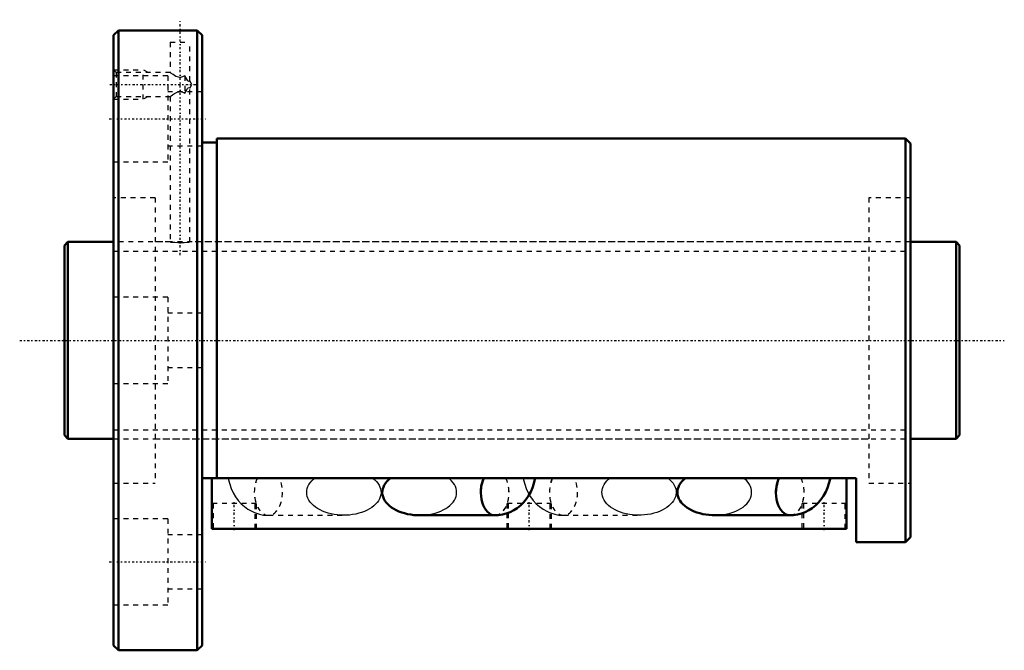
# Model space of a CAD drawing. Header units: millimetres. Extents: x -9 to 191, y -63 to 65.
import ezdxf

# ---------------------------------------------------------------- set-up
doc = ezdxf.new("R2010")
doc.units = ezdxf.units.MM
doc.linetypes.add('Center', pattern=[1.5, 0.45, -0.5, 0.05, -0.5])
doc.linetypes.add('Dashed', pattern=[2, 1, -1])
for name, color, linetype, lineweight in [('2d ConnectionPoints', 7, 'Continuous', 50), ('AM_0', 7, 'Continuous', 50), ('AM_5', 3, 'Continuous', 25), ('AM_7', 7, 'Center', 25), ('AM_9', 6, 'Dashed', 25)]:
    doc.layers.add(name, color=color, linetype=linetype, lineweight=lineweight)

# ---------------------------------------------------------------- blocks, each defined once
blk = doc.blocks.new('1_BNF_4020V_5RR_Nut_0_in_BNF4020V_5RRG1_182LC0_000_rev_4')
at = {"layer": 'AM_0'}
for p, q in [((11, 63), (10, 62)), ((21.5, 63), (11, 63)), ((11, 63), (11, -63)), ((27, 63), (25.48, 63)), ((27, 63), (27, -63)), ((28, 62), (27, 63)), ((10, 62), (10, -62)), ((28, 62), (28, -62)), ((31, 40.2), (28, 40.2)), ((171, 41), (31, 41)), ((31, 41), (31, -28)), ((172, 40), (171, 41)), ((171, 41), (171, -41)), ((172, 40), (172, -40)), ((161, -28), (28, -28)), ((30, -38.3), (30, -28)), ((159, -38.3), (159, -28)), ((161, -41), (161, -28)), ((72.18, -35.55), (87.34, -35.55)), ((132.18, -35.54), (147.26, -35.54)), ((159, -38.3), (30, -38.3)), ((171, -41), (172, -40)), ((161, -41), (171, -41)), ((10, -62), (11, -63)), ((27, -63), (28, -62)), ((11, -63), (27, -63))]:
    blk.add_line(p, q, dxfattribs=at)
for points in [[(25.5, 63), (25.45, 63), (25.19, 62.99), (24.73, 62.98), (24.14, 62.97), (23.48, 62.97), (22.82, 62.97), (22.24, 62.98), (21.79, 62.99), (21.54, 63), (21.5, 63)], [(66.28, -28), (65.89, -28.33), (65.55, -28.68), (65.26, -29.04), (65.02, -29.42), (64.84, -29.81), (64.71, -30.21), (64.64, -30.61), (64.63, -31.01), (64.67, -31.42), (64.78, -31.82), (64.93, -32.21), (65.15, -32.6), (65.42, -32.97), (65.73, -33.32), (66.1, -33.66), (66.52, -33.98), (66.97, -34.27), (67.47, -34.53), (68, -34.77), (68.57, -34.98), (69.16, -35.16), (69.77, -35.31), (70.41, -35.42), (71.05, -35.5), (71.71, -35.54), (72.18, -35.55)], [(87.53, -35.56), (88.23, -35.53), (89.04, -35.41), (89.84, -35.2), (90.61, -34.9), (91.35, -34.53), (92.05, -34.08), (92.71, -33.55), (93.32, -32.95), (93.87, -32.29), (94.37, -31.57), (94.8, -30.79), (95.16, -29.96), (95.45, -29.09), (95.66, -28.2), (95.69, -28)], [(126.26, -28), (125.88, -28.33), (125.54, -28.68), (125.25, -29.04), (125.01, -29.42), (124.83, -29.81), (124.71, -30.21), (124.64, -30.61), (124.63, -31.02), (124.68, -31.42), (124.78, -31.82), (124.94, -32.22), (125.16, -32.6), (125.42, -32.97), (125.74, -33.32), (126.11, -33.66), (126.53, -33.98), (126.99, -34.27), (127.49, -34.53), (128.02, -34.77), (128.58, -34.98), (129.18, -35.16), (129.79, -35.3), (130.43, -35.41), (131.07, -35.49), (131.73, -35.53), (132.18, -35.54)], [(147.53, -35.56), (148.23, -35.53), (149.04, -35.41), (149.84, -35.2), (150.61, -34.9), (151.35, -34.53), (152.05, -34.08), (152.71, -33.55), (153.32, -32.95), (153.87, -32.29), (154.37, -31.57), (154.8, -30.79), (155.16, -29.96), (155.45, -29.09), (155.66, -28.2), (155.69, -28)]]:
    blk.add_lwpolyline(points, dxfattribs=at)
for centre, major_axis, start_param, end_param in [((87.53, -30.91), (0, 4.65), 0.894631, 3.142001), ((87.53, -30.9), (0, -4.65), 4.038978, 4.713464), ((147.53, -30.91), (0, 4.65), 0.894631, 3.141998), ((147.53, -30.89), (0, -4.65), 4.041726, 4.71454)]:
    blk.add_ellipse(centre, major_axis=major_axis, ratio=0.615661, start_param=start_param, end_param=end_param, dxfattribs=at)
at = {"layer": 'AM_5', "linetype": 'Dashed'}
for p, q in [((10, 55), (16, 55)), ((16, 49), (16, 55)), ((17, 54.46), (16, 55)), ((10, 49), (16, 49)), ((17, 49.54), (16, 49))]:
    blk.add_line(p, q, dxfattribs=at)
at = {"layer": 'AM_7'}
for p, q in [((23.5, 17.32), (23.5, 65.17)), ((9.2, 52), (26.72, 52)), ((9.1, 45.03), (28.9, 45.03)), ((34.5, -38.56), (34.5, -32.89)), ((94.5, -38.56), (94.5, -32.89)), ((154.5, -38.56), (154.5, -32.89)), ((9.1, -45.03), (28.9, -45.03))]:
    blk.add_line(p, q, dxfattribs=at)
at = {"layer": 'AM_9'}
for p, q in [((21.5, 63), (21.5, 62.89)), ((25.5, 62.89), (21.5, 62.89)), ((25.5, 62.89), (25.5, 63)), ((21.5, 60.59), (25.5, 60.59)), ((21.5, 60.59), (21.5, 54.44)), ((25.5, 52.72), (25.5, 60.59)), ((10.54, 54.46), (10, 55)), ((21.52, 54.46), (10.54, 54.46)), ((10.54, 54.46), (10.54, 49.54)), ((21, 53.78), (10, 53.78)), ((21, 53.78), (21, 36.28)), ((24.5, 53.74), (24.5, 50.26)), ((25.92, 52), (25.5, 52.73)), ((28, 50.53), (21, 50.53)), ((25.5, 51.27), (25.92, 52)), ((25.5, 20), (25.5, 51.28)), ((10, 49), (10.54, 49.54)), ((10.54, 49.54), (21.52, 49.54)), ((21.5, 49.56), (21.5, 20)), ((21, 39.53), (28, 39.53)), ((10, 36.28), (21, 36.28)), ((18.45, 29), (10, 29)), ((18.45, 29), (18.45, -29)), ((163.55, 29), (163.55, -29)), ((172, 29), (163.55, 29)), ((21.5, 20), (18.45, 20)), ((163.55, 20), (25.47, 20)), ((21, 8.75), (10, 8.75)), ((21, 8.75), (21, -8.75)), ((28, 5.5), (21, 5.5)), ((21, -5.5), (28, -5.5)), ((10, -8.75), (21, -8.75)), ((18.45, -20), (163.55, -20)), ((10, -29), (18.45, -29)), ((163.55, -29), (172, -29)), ((39.05, -33.15), (30, -33.15)), ((30.25, -33.15), (30.25, -38.3)), ((38.75, -38.3), (38.75, -33.15)), ((39.05, -38.3), (39.05, -33.15)), ((99.05, -33.15), (89.95, -33.15)), ((89.95, -33.15), (89.95, -38.3)), ((90.25, -33.15), (90.25, -38.3)), ((98.75, -38.3), (98.75, -33.15)), ((99.05, -38.3), (99.05, -33.15)), ((159, -33.15), (149.95, -33.15)), ((149.95, -33.15), (149.95, -38.3)), ((150.25, -33.15), (150.25, -38.3)), ((158.75, -38.3), (158.75, -33.15)), ((41.47, -35.55), (56.82, -35.55)), ((87.34, -35.55), (87.53, -35.55)), ((101.47, -35.54), (116.82, -35.54)), ((147.26, -35.54), (147.53, -35.54)), ((21, -36.28), (10, -36.28)), ((21, -36.28), (21, -53.78)), ((28, -39.53), (21, -39.53)), ((21, -50.53), (28, -50.53)), ((10, -53.78), (21, -53.78))]:
    blk.add_line(p, q, dxfattribs=at)
for points in [[(24.5, 53.74), (24.03, 53.53), (23.61, 53.43), (23.17, 53.47), (22.68, 53.65), (22.08, 54.01), (21.66, 54.33), (21.52, 54.45), (21.5, 54.46)], [(25.5, 52.73), (25.5, 52.73), (25.41, 52.65), (25.3, 52.63), (25.19, 52.67), (25.08, 52.78), (24.86, 53.11), (24.5, 53.74)], [(21.5, 49.54), (21.52, 49.56), (21.67, 49.67), (21.94, 49.88), (22.39, 50.19), (22.95, 50.47), (23.23, 50.54)], [(23.82, 50.54), (24.28, 50.37), (24.5, 50.26)], [(24.5, 50.26), (24.87, 50.91), (25.05, 51.18), (25.18, 51.32), (25.29, 51.37), (25.41, 51.35), (25.5, 51.27)], [(21.5, 20), (21.61, 19.99), (21.94, 19.96), (22.44, 19.93), (23.06, 19.9), (23.73, 19.9), (24.37, 19.92), (24.91, 19.95), (25.3, 19.98), (25.49, 20), (25.5, 20)], [(33.31, -28), (33.37, -28.35), (33.6, -29.26), (33.91, -30.14), (34.3, -30.99), (34.77, -31.79), (35.31, -32.53), (35.92, -33.2), (36.59, -33.8), (37.31, -34.32), (38.07, -34.75), (38.75, -35.05)], [(56.82, -35.55), (56.16, -35.53), (55.51, -35.48), (54.87, -35.39), (54.24, -35.27), (53.63, -35.11), (53.04, -34.93), (52.49, -34.71), (51.97, -34.46), (51.48, -34.19), (51.03, -33.89), (50.63, -33.57), (50.28, -33.23), (49.98, -32.87), (49.72, -32.49), (49.52, -32.1), (49.38, -31.71), (49.3, -31.31), (49.27, -30.9), (49.3, -30.49), (49.38, -30.09), (49.52, -29.7), (49.72, -29.31), (49.98, -28.93), (50.28, -28.58), (50.63, -28.23), (50.92, -28)], [(62.72, -28), (63.11, -28.33), (63.45, -28.68), (63.74, -29.04), (63.98, -29.42), (64.16, -29.81), (64.29, -30.21), (64.36, -30.61), (64.37, -31.01), (64.33, -31.42), (64.22, -31.82), (64.07, -32.21), (63.85, -32.6), (63.58, -32.97), (63.27, -33.32), (62.9, -33.66), (62.48, -33.98), (62.03, -34.27), (61.53, -34.53), (61, -34.77), (60.43, -34.98), (59.84, -35.16), (59.23, -35.31), (58.59, -35.42), (57.95, -35.5), (57.29, -35.54), (56.82, -35.55)], [(72.18, -35.55), (72.84, -35.53), (73.49, -35.48), (74.13, -35.39), (74.76, -35.27), (75.37, -35.11), (75.96, -34.93), (76.51, -34.71), (77.03, -34.46), (77.52, -34.19), (77.97, -33.89), (78.37, -33.57), (78.72, -33.23), (79.02, -32.87), (79.28, -32.49), (79.48, -32.1), (79.62, -31.71), (79.7, -31.31), (79.73, -30.9), (79.7, -30.49), (79.62, -30.09), (79.48, -29.7), (79.28, -29.31), (79.02, -28.93), (78.72, -28.58), (78.37, -28.23), (78.08, -28)], [(93.31, -28), (93.37, -28.35), (93.6, -29.26), (93.91, -30.14), (94.3, -30.99), (94.49, -31.33)], [(116.82, -35.54), (116.16, -35.52), (115.51, -35.47), (114.87, -35.38), (114.24, -35.26), (113.63, -35.1), (113.04, -34.92), (112.49, -34.7), (111.97, -34.45), (111.48, -34.18), (111.03, -33.88), (110.63, -33.56), (110.28, -33.22), (109.98, -32.86), (109.72, -32.48), (109.52, -32.09), (109.38, -31.7), (109.3, -31.3), (109.27, -30.89), (109.3, -30.48), (109.38, -30.08), (109.52, -29.69), (109.72, -29.3), (109.98, -28.92), (110.28, -28.57), (110.63, -28.22), (110.9, -28)], [(122.74, -28), (123.12, -28.33), (123.46, -28.68), (123.75, -29.04), (123.99, -29.42), (124.17, -29.81), (124.29, -30.21), (124.36, -30.61), (124.37, -31.02), (124.32, -31.42), (124.22, -31.82), (124.06, -32.22), (123.84, -32.6), (123.58, -32.97), (123.26, -33.32), (122.89, -33.66), (122.47, -33.98), (122.01, -34.27), (121.51, -34.53), (120.98, -34.77), (120.42, -34.98), (119.82, -35.16), (119.21, -35.3), (118.57, -35.41), (117.93, -35.49), (117.27, -35.53), (116.82, -35.54)], [(132.18, -35.54), (132.84, -35.52), (133.49, -35.47), (134.13, -35.38), (134.76, -35.26), (135.37, -35.1), (135.96, -34.92), (136.51, -34.7), (137.03, -34.45), (137.52, -34.18), (137.97, -33.88), (138.37, -33.56), (138.72, -33.22), (139.02, -32.86), (139.28, -32.48), (139.48, -32.09), (139.62, -31.7), (139.7, -31.3), (139.73, -30.89), (139.7, -30.48), (139.62, -30.08), (139.48, -29.69), (139.28, -29.3), (139.02, -28.92), (138.72, -28.57), (138.37, -28.22), (138.1, -28)], [(94.49, -31.33), (94.77, -31.79), (95.31, -32.53), (95.92, -33.2), (96.59, -33.8), (97.31, -34.32), (98.07, -34.75), (98.75, -35.05)], [(38.75, -35.05), (38.86, -35.09), (39.68, -35.34), (40.5, -35.5), (41.29, -35.56), (41.47, -35.56)], [(98.75, -35.05), (98.86, -35.09), (99.68, -35.34), (100.5, -35.5), (101.29, -35.56), (101.47, -35.56)]]:
    blk.add_lwpolyline(points, dxfattribs=at)
for centre, major_axis, start_param, end_param in [((41.47, -30.91), (0, -4.65), 4.036224, 8.530147), ((41.47, -30.9), (0, -4.65), 4.038978, 8.527393), ((87.53, -30.9), (0, -4.65), 4.713464, 8.527393), ((87.53, -30.91), (0, 4.65), 3.142001, 5.388554), ((101.47, -30.91), (0, -4.65), 4.036224, 8.530147), ((101.47, -30.89), (0, -4.65), 4.041726, 8.524644), ((147.53, -30.89), (0, -4.65), 4.71454, 8.524644), ((147.53, -30.91), (0, 4.65), 3.141998, 5.388554)]:
    blk.add_ellipse(centre, major_axis=major_axis, ratio=0.615661, start_param=start_param, end_param=end_param, dxfattribs=at)
blk = doc.blocks.new('2_BNF_4020V_5RR000_Shaft_0_in_BNF4020V_5RRG1_182LC0_000_rev_4')
at = {"layer": 'AM_0'}
for p, q in [((0.7, 20), (0, 19.3)), ((0, 19.3), (0, -19.3)), ((0.7, 20), (0.7, -20)), ((10, 20), (0.7, 20)), ((181.3, 20), (172, 20)), ((182, 19.3), (181.3, 20)), ((181.3, 20), (181.3, -20)), ((182, 19.3), (182, -19.3)), ((0, -19.3), (0.7, -20)), ((0.7, -20), (10, -20)), ((172, -20), (181.3, -20)), ((181.3, -20), (182, -19.3))]:
    blk.add_line(p, q, dxfattribs=at)
at = {"layer": 'AM_5', "linetype": 'Dashed'}
for p, q in [((10, 18.1595), (172, 18.1595)), ((10, -18.1595), (172, -18.1595))]:
    blk.add_line(p, q, dxfattribs=at)
at = {"layer": 'AM_7'}
blk.add_line((-9.1, 0), (191.1, 0), dxfattribs=at)
at = {"layer": 'AM_9'}
for p, q in [((172, 20), (10, 20)), ((10, -20), (172, -20))]:
    blk.add_line(p, q, dxfattribs=at)

msp = doc.modelspace()

# ---------------------------------------------------------------- linework, layer by layer
at = {"layer": '2d ConnectionPoints'}
for p in [(0, 0), (10, 0)]:
    msp.add_point(p, dxfattribs=at)

# ---------------------------------------------------------------- block references
for name in ['1_BNF_4020V_5RR_Nut_0_in_BNF4020V_5RRG1_182LC0_000_rev_4', '2_BNF_4020V_5RR000_Shaft_0_in_BNF4020V_5RRG1_182LC0_000_rev_4']:
    msp.add_blockref(name, (0, 0))

doc.saveas('drawing.dxf')
